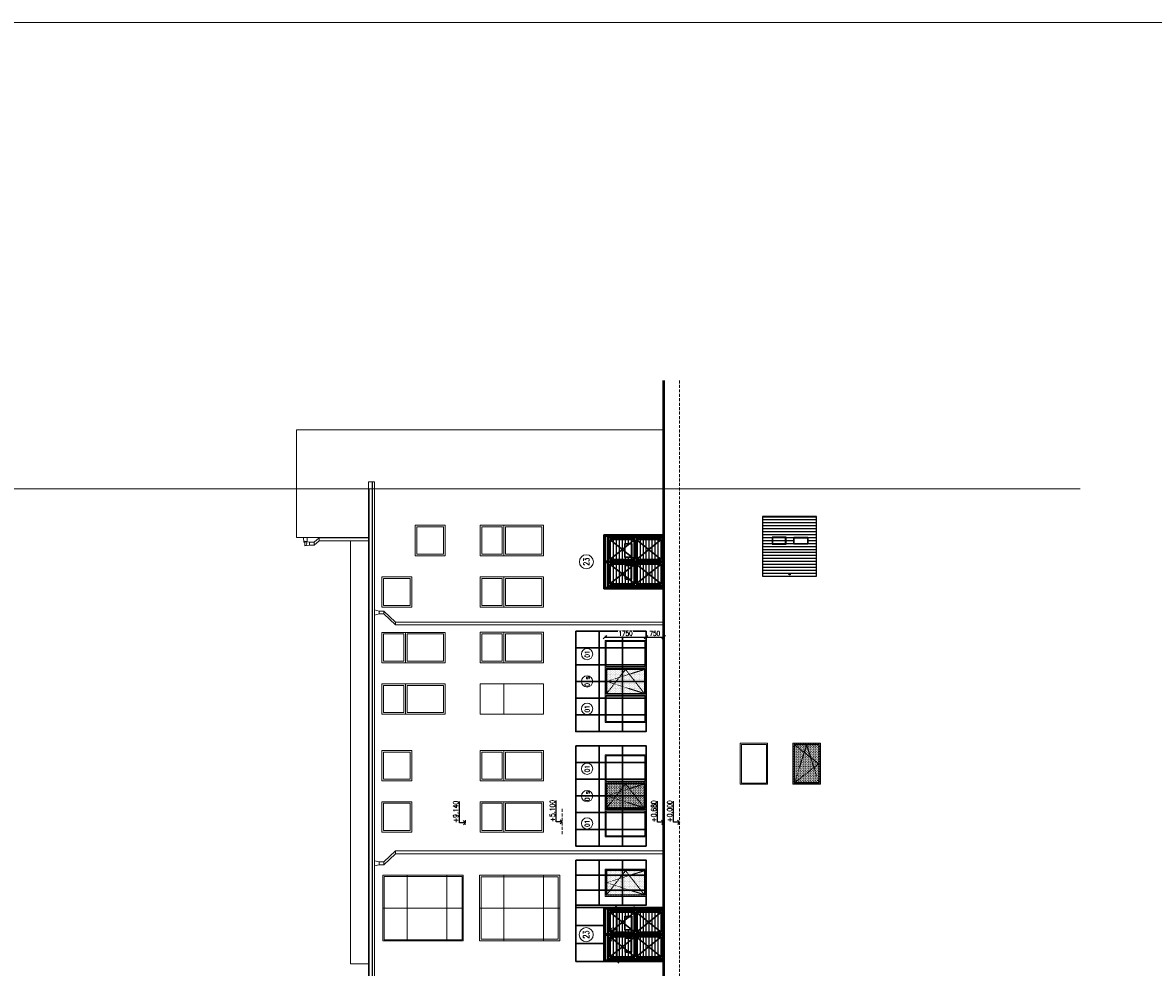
# Model space of a CAD drawing. Header units: millimetres. Extents: x -238874 to 551972, y -298952 to 658415.
# Tile 184 of 256: x 97701 to 146006, y 57816 to 98190. Entities that reach past the tile are written whole.
import ezdxf
from ezdxf.enums import TextEntityAlignment as Align

# ---------------------------------------------------------------- set-up
doc = ezdxf.new("R2010")
doc.units = ezdxf.units.MM
doc.header["$LTSCALE"] = 20
doc.set_wipeout_variables(frame=1)
doc.linetypes.add('DASHED', pattern=[0.75, 0.5, -0.25])
doc.linetypes.add('HIDDEN', pattern=[9.525, 6.35, -3.175])
doc.layers.add('00_HEDVIKA_DEMOLICE', color=2, linetype='Continuous', lineweight=30, transparency=0.3)
for name, color, linetype, lineweight in [('CKBUBLINY', 1, 'Continuous', 18), ('CKBUBLINY_POPIS', 3, 'Continuous', 25), ('CKDVERE_', 120, 'Continuous', 25), ('CKKOTY', 3, 'Continuous', 18), ('CKOKNA', 30, 'Continuous', 18), ('CKSTENY_SRAF', 8, 'Continuous', 18), ('CKTEXTY_MALE', 140, 'Continuous', 18), ('NOSNÉ', 8, 'Continuous', 50), ('PRUCHODY', 7, 'Continuous', 18)]:
    doc.layers.add(name, color=color, linetype=linetype, lineweight=lineweight)
doc.layers.add('CKNETISK', color=116, linetype='Continuous', lineweight=18, plot=False)
doc.layers.add('CZ', color=255, linetype='Continuous')
doc.styles.get("Standard").update_dxf_attribs({"font": 'simplex.shx', "width": 0.8})
doc.dimstyles.new('CADKON', dxfattribs={"dimscale": 100, "dimtxt": 2, "dimasz": 1.5, "dimexe": 0, "dimexo": 2, "dimgap": 0.6, "dimtad": 1, "dimrnd": 1, "dimtxsty": 'Standard', "dimblk1": 'OBLIQUE', "dimblk2": 'OBLIQUE', "dimsah": 1, "dimcen": 2.5, "dimadec": 1, "dimazin": 2, "dimtfac": 1, "dimtix": 1, "dimtmove": 2, "dimatfit": 3, "dimldrblk": 'OPEN30', "dimfxl": 5, "dimtfill": 1, "dimtolj": 1, "dimarcsym": 0})

# ---------------------------------------------------------------- blocks, each defined once
blk = doc.blocks.new('_OBLIQUE')
at = {"color": 0, "linetype": 'ByBlock'}
blk.add_line((-0.5, -0.5), (0.5, 0.5), dxfattribs=at)
blk = doc.blocks.new('*D3484')
at = {"layer": 'CKKOTY', "color": 0, "lineweight": -2, "transparency": 16777216}
for p, q in [((122732, 60370), (123097, 60370)), ((123097, 58070), (123097, 60370)), ((122732, 58070), (123097, 58070))]:
    blk.add_line(p, q, dxfattribs=at)
at = {"layer": 'DEFPOINTS', "color": 0, "transparency": 16777216}
for p in [(122532, 60370), (123097, 60370), (122532, 58070)]:
    blk.add_point(p, dxfattribs=at)
at = {"layer": 'CKKOTY', "color": 0, "lineweight": -2, "transparency": 16777216, "xscale": 150, "yscale": 150, "zscale": 150}
for p, rotation in [((123097, 60370), 90), ((123097, 58070), 270)]:
    blk.add_blockref('_OBLIQUE', p, dxfattribs=dict(at, rotation=rotation))
at = {"layer": 'CKKOTY', "color": 0, "transparency": 16777216, "insert": (122937, 59220), "char_height": 200, "attachment_point": 5, "rotation": 90, "bg_fill": 3, "box_fill_scale": 1.1, "bg_fill_color": 256, "bg_fill_true_color": 13158600, "bg_fill_transparency": 0}
blk.add_mtext('\\A1;2300', dxfattribs=at)
blk = doc.blocks.new('_Open30')
at = {"color": 0, "lineweight": -2}
for p, q in [((-1, 0.27), (0, 0)), ((0, 0), (-1, -0.27)), ((0, 0), (-1, 0))]:
    blk.add_line(p, q, dxfattribs=at)
blk = doc.blocks.new('*D3659')
at = {"layer": 'CKKOTY', "color": 0, "lineweight": -2, "transparency": 16777216}
for p, q in [((122582, 71990), (122582, 71930)), ((124332, 71990), (124332, 71930)), ((122582, 71930), (124332, 71930))]:
    blk.add_line(p, q, dxfattribs=at)
at = {"layer": 'DEFPOINTS', "color": 0, "transparency": 16777216}
for p in [(122582, 71790), (124332, 71930), (124332, 71790)]:
    blk.add_point(p, dxfattribs=at)
at = {"layer": 'CKKOTY', "color": 0, "lineweight": -2, "transparency": 16777216, "xscale": 150, "yscale": 150, "zscale": 150, "rotation": 180}
blk.add_blockref('_OBLIQUE', (122582, 71930), dxfattribs=at)
at = {"layer": 'CKKOTY', "color": 0, "lineweight": -2, "transparency": 16777216, "xscale": 150, "yscale": 150, "zscale": 150}
blk.add_blockref('_OBLIQUE', (124332, 71930), dxfattribs=at)
at = {"layer": 'CKKOTY', "color": 0, "transparency": 16777216, "insert": (123457, 72090), "char_height": 200, "attachment_point": 5, "bg_fill": 3, "box_fill_scale": 1.1, "bg_fill_color": 256, "bg_fill_true_color": 13158600, "bg_fill_transparency": 0}
blk.add_mtext('\\A1;1750', dxfattribs=at)
blk = doc.blocks.new('*D3660')
at = {"layer": 'CKKOTY', "color": 0, "lineweight": -2, "transparency": 16777216}
for p, q in [((124332, 71990), (124332, 71930)), ((125082, 72130), (125082, 71930)), ((124332, 71930), (125082, 71930))]:
    blk.add_line(p, q, dxfattribs=at)
at = {"layer": 'CKKOTY', "color": 0, "lineweight": -2, "transparency": 16777216, "xscale": 150, "yscale": 150, "zscale": 150, "rotation": 180}
blk.add_blockref('_OBLIQUE', (124332, 71930), dxfattribs=at)
at = {"layer": 'CKKOTY', "color": 0, "lineweight": -2, "transparency": 16777216, "xscale": 150, "yscale": 150, "zscale": 150}
blk.add_blockref('_OBLIQUE', (125082, 71930), dxfattribs=at)
at = {"layer": 'CKKOTY', "color": 0, "transparency": 16777216, "insert": (124707, 72090), "char_height": 200, "attachment_point": 5, "bg_fill": 3, "box_fill_scale": 1.1, "bg_fill_color": 256, "bg_fill_true_color": 13158600, "bg_fill_transparency": 0}
blk.add_mtext('\\A1;750', dxfattribs=at)
at = {"layer": 'DEFPOINTS', "color": 0, "transparency": 16777216}
for p in [(124332, 71790), (125082, 71930), (125082, 71930)]:
    blk.add_point(p, dxfattribs=at)
blk = doc.blocks.new('*U3270')
at = {"color": 0, "lineweight": -2}
for p, q in [((-1170, 0), (-1170, 1750)), ((-1170, 1750), (0, 1750)), ((-1120, 1700), (-50, 1700)), ((-1120, 915), (-1120, 1700)), ((-1100, 1680), (-70, 1680)), ((-1100, 935), (-1100, 1680)), ((-70, 1680), (-70, 935)), ((-50, 1700), (-50, 915)), ((0, 1750), (0, 0)), ((-1120, 835), (-1120, 915)), ((-1120, 50), (-1120, 835)), ((-1100, 815), (-1100, 935)), ((-1100, 70), (-1100, 815)), ((-70, 935), (-70, 815)), ((-70, 815), (-70, 70)), ((-50, 915), (-50, 835)), ((-50, 835), (-50, 50)), ((0, 0), (-1170, 0)), ((-50, 50), (-1120, 50)), ((-70, 70), (-1100, 70))]:
    blk.add_line(p, q, dxfattribs=at)
at = {"color": 0, "linetype": 'DASHED', "lineweight": -2}
for p, q in [((-585, 1680), (-1100, 70)), ((-70, 1680), (-1100, 875)), ((-70, 70), (-585, 1680)), ((-1100, 875), (-70, 70))]:
    blk.add_line(p, q, dxfattribs=at)
blk = doc.blocks.new('*U3271')
at = {"color": 0, "lineweight": -2}
for p, q in [((1170, 1750), (0, 1750)), ((0, 1750), (0, 0)), ((1120, 1700), (50, 1700)), ((50, 1700), (50, 915)), ((1120, 915), (1120, 1700)), ((1170, 0), (1170, 1750)), ((50, 915), (50, 835)), ((50, 835), (50, 50)), ((1120, 835), (1120, 915)), ((1120, 50), (1120, 835)), ((0, 0), (1170, 0)), ((50, 50), (1120, 50))]:
    blk.add_line(p, q, dxfattribs=at)
blk = doc.blocks.new('*U3486')
at = {"linetype": 'ByBlock', "lineweight": -2}
h = blk.add_hatch(dxfattribs=at)
h.set_pattern_fill('ANSI31', color=0, scale=40, angle=315, style=0)
h.set_pattern_definition([(0, (250, 750), (4e-14, 127), [])])
h.paths.add_polyline_path([(0, 0), (2300, 0), (2300, 2550), (0, 2550)])
h.paths.add_polyline_path([(1932, 1659), (1932, 1359), (1332, 1359), (1332, 1659)], flags=16)
at = {"color": 0, "linetype": 'ByBlock', "lineweight": -2}
blk.add_lwpolyline([(0, 0), (2300, 0), (2300, 2550), (0, 2550)], close=True, dxfattribs=at)
for radius in [30, 20]:
    blk.add_circle((1150, 75), radius, dxfattribs=at)
at = {"layer": 'CKDVERE_'}
for points in [[(401, 1359), (1001, 1359), (1001, 1659), (401, 1659)], [(421, 1379), (981, 1379), (981, 1639), (421, 1639)], [(1932, 1359), (1332, 1359), (1332, 1659), (1932, 1659)], [(1912, 1379), (1352, 1379), (1352, 1639), (1912, 1639)]]:
    blk.add_lwpolyline(points, close=True, dxfattribs=at)
blk = doc.blocks.new('*U3482')
at = {"color": 0, "linetype": 'ByBlock', "lineweight": -2}
for p, q in [((0, 2500), (-2200, 2500)), ((-2200, 2500), (-2200, 0)), ((-1125, 2500), (-1125, 0)), ((-1075, 2500), (-1075, 0)), ((0, 0), (0, 2500)), ((0, 0), (-2200, 0))]:
    blk.add_line(p, q, dxfattribs=at)
blk.add_wipeout([(-1170, 1066), (-1170, 1276), (-1173, 1283), (-1180, 1286), (-1200, 1286), (-1204, 1285), (-1208, 1283), (-1210, 1280), (-1210, 1276), (-1210, 1212), (-1299, 1207), (-1302, 1206), (-1304, 1204), (-1305, 1201), (-1304, 1198), (-1303, 1196), (-1301, 1195), (-1299, 1194), (-1296, 1194), (-1210, 1189), (-1210, 1066), (-1210, 1062), (-1208, 1059), (-1203, 1056), (-1197, 1056), (-1180, 1056), (-1173, 1058), (-1173, 1058), (-1171, 1063)], dxfattribs=at)
for p, q in [((-1298, 1207), (-1190, 1213)), ((-1190, 1188), (-1296, 1194)), ((-1210, 1212), (-1210, 1276)), ((-1210, 1066), (-1210, 1189)), ((-1200, 1286), (-1180, 1286)), ((-1180, 1056), (-1200, 1056)), ((-1194, 1111), (-1194, 1098)), ((-1187, 1098), (-1187, 1111)), ((-1170, 1276), (-1170, 1066))]:
    blk.add_line(p, q, dxfattribs=at)
for centre, radius, start, end in [((-1298, 1201), 6.63, 85.8562, 284.7491), ((-1200, 1276), 10, 90, 180), ((-1200, 1066), 10, 180, 269.9454), ((-1190, 1115), 5.71, 309.5419, 233.714), ((-1190, 1098), 3.51, 180, 0), ((-1192, 1201), 12.7, 280.1711, 79.8289), ((-1180, 1276), 10, 0, 90), ((-1180, 1066), 10, 269.9454, 0)]:
    blk.add_arc(centre, radius, start, end, dxfattribs=at)
blk = doc.blocks.new('*U3483')
at = {"color": 0, "linetype": 'ByBlock', "lineweight": -2}
blk.add_lwpolyline([(-50, 0), (0, 0), (0, 2500), (2200, 2500), (2200, 0), (2250, 0), (2250, 2550), (-50, 2550)], close=True, dxfattribs=at)
blk = doc.blocks.new('CK_BUBBLE_1_0_0')
at = {"color": 0, "linetype": 'ByBlock', "lineweight": -2}
blk.add_circle((0, 0), 1, dxfattribs=at)

msp = doc.modelspace()

# ---------------------------------------------------------------- hatches: boundary and pattern name
at = {"layer": 'CKSTENY_SRAF'}
h = msp.add_hatch(dxfattribs=at)
h.set_pattern_fill('OMITKA', color=256, scale=50, angle=90)
h.set_pattern_definition([(135, (544408.535, -11177.915), (-35.355339, -35.355339), [0, -50])])
h.paths.add_polyline_path([(122582.106, 69450.047), (122582.106, 70620.047), (124332.106, 70620.047), (124332.106, 69450.047)])
h = msp.add_hatch(dxfattribs=at)
h.set_pattern_fill('OMITKA', color=256, scale=50, angle=90)
h.set_pattern_definition([(135, (544408.535, -16067.915), (-35.355339, -35.355339), [0, -50])])
h.paths.add_polyline_path([(122582.106, 64560.047), (122582.106, 65730.047), (124332.106, 65730.047), (124332.106, 64560.047)])

# ---------------------------------------------------------------- linework, layer by layer
at = {"layer": '00_HEDVIKA_DEMOLICE'}
for p, q in [((125082.106, 76200.047), (122682.106, 76200.047)), ((122682.106, 76200.047), (122682.106, 74100.047)), ((122782.106, 76100.047), (122782.106, 75250.047)), ((123857.106, 76100.047), (122782.106, 76100.047)), ((123857.106, 75250.047), (122782.106, 76100.047)), ((123857.106, 76100.047), (122782.106, 75250.047)), ((123832.106, 75175.047), (123832.106, 76250.047)), ((123857.106, 76100.047), (123857.106, 75250.047)), ((124982.106, 76100.047), (123907.106, 76100.047)), ((124982.106, 75250.047), (123907.106, 76100.047)), ((123907.106, 76100.047), (123907.106, 75250.047)), ((124982.106, 76100.047), (123992.106, 75309.35)), ((124982.106, 75250.047), (124982.106, 76100.047)), ((122682.106, 75150.047), (125082.106, 75150.047)), ((122782.106, 75250.047), (123857.106, 75250.047)), ((123857.106, 74200.047), (122782.106, 75050.047)), ((123857.106, 75050.047), (122782.106, 74200.047)), ((122782.106, 74200.047), (122782.106, 75050.047)), ((122782.106, 75050.047), (123857.106, 75050.047)), ((123832.106, 75125.047), (123832.106, 74050.047)), ((123857.106, 74200.047), (123857.106, 75050.047)), ((123972.106, 75295.396), (123907.106, 75250.047)), ((123907.106, 75250.047), (123972.106, 75250.047)), ((124982.106, 75050.047), (123907.106, 74200.047)), ((124982.106, 74200.047), (123907.106, 75050.047)), ((123907.106, 75050.047), (124982.106, 75050.047)), ((123907.106, 74200.047), (123907.106, 75050.047)), ((123992.106, 75250.047), (124982.106, 75250.047)), ((124982.106, 75050.047), (124982.106, 74200.047)), ((122682.106, 74100.047), (125082.106, 74100.047)), ((123857.106, 74200.047), (122782.106, 74200.047)), ((124982.106, 74200.047), (123907.106, 74200.047)), ((121332.106, 72180.047), (124332.106, 72180.047)), ((122332.106, 72180.047), (122332.106, 67890.047)), ((123332.106, 72180.047), (123332.106, 67890.047)), ((121332.106, 71465.047), (124332.106, 71465.047)), ((121332.106, 70750.047), (124332.106, 70750.047)), ((121332.106, 70035.047), (124332.106, 70035.047)), ((121332.106, 69320.047), (124332.106, 69320.047)), ((121332.106, 68605.047), (124332.106, 68605.047)), ((121332.106, 67890.047), (124332.106, 67890.047)), ((121332.106, 67290.047), (124332.106, 67290.047)), ((122332.106, 67290.047), (122332.106, 63000.047)), ((123332.106, 67290.047), (123332.106, 63000.047)), ((121332.106, 66575.047), (124332.106, 66575.047)), ((121332.106, 65860.047), (124332.106, 65860.047)), ((121332.106, 65145.047), (124332.106, 65145.047)), ((121332.106, 64430.047), (124332.106, 64430.047)), ((121332.106, 63715.047), (124332.106, 63715.047)), ((121332.106, 63000.047), (124332.106, 63000.047)), ((121332.106, 62400.047), (124332.106, 62400.047)), ((122332.106, 62400.047), (122332.106, 60470.047)), ((123332.106, 62400.047), (123332.106, 60470.047)), ((121332.106, 61757.047), (124332.106, 61757.047)), ((121332.106, 61113.047), (124332.106, 61113.047)), ((121332.106, 60470.047), (124332.106, 60470.047)), ((121332.106, 60470.047), (121332.106, 58070.047)), ((123832.106, 59245.047), (123832.106, 60420.047)), ((123857.106, 60170.047), (123857.106, 59320.047)), ((124982.106, 60170.047), (123907.106, 60170.047)), ((123907.106, 60170.047), (123907.106, 59320.047)), ((124982.106, 59320.047), (123907.106, 60170.047)), ((124982.106, 60170.047), (123992.106, 59379.35)), ((124982.106, 59320.047), (124982.106, 60170.047)), ((123832.106, 59195.047), (123832.106, 58120.047)), ((123857.106, 58270.047), (123857.106, 59120.047)), ((123972.106, 59365.396), (123907.106, 59320.047)), ((123907.106, 59320.047), (123972.106, 59320.047)), ((124982.106, 59120.047), (123907.106, 58270.047)), ((124982.106, 58270.047), (123907.106, 59120.047)), ((123907.106, 59120.047), (124982.106, 59120.047)), ((123907.106, 58270.047), (123907.106, 59120.047)), ((123992.106, 59320.047), (124982.106, 59320.047)), ((124982.106, 59120.047), (124982.106, 58270.047)), ((124982.106, 58270.047), (123907.106, 58270.047))]:
    msp.add_line(p, q, dxfattribs=at)
for points in [[(122582.106, 76300.047), (122582.106, 74000.047), (125082.106, 74000.047), (125082.106, 76300.047)], [(122682.106, 76200.047), (122682.106, 75150.047), (125082.106, 75150.047), (125082.106, 76200.047)], [(122712.106, 76170.047), (122712.106, 75180.047), (125052.106, 75180.047), (125052.106, 76170.047)], [(122712.106, 74130.047), (122712.106, 75120.047), (125052.106, 75120.047), (125052.106, 74130.047)], [(123972.106, 75215.047), (123972.106, 75315.047), (123992.106, 75315.047), (123992.106, 75215.047)], [(121332.106, 72180.047), (124332.106, 72180.047), (124332.106, 67890.047), (121332.106, 67890.047)], [(121332.106, 67290.047), (124332.106, 67290.047), (124332.106, 63000.047), (121332.106, 63000.047)], [(121332.106, 62400.047), (124332.106, 62400.047), (124332.106, 60470.047), (121332.106, 60470.047)], [(123972.106, 59285.047), (123972.106, 59385.047), (123992.106, 59385.047), (123992.106, 59285.047)]]:
    msp.add_lwpolyline(points, close=True, dxfattribs=at)
for points in [[(123972.106, 75230.047), (123932.106, 75230.047), (123932.106, 75200.047), (124082.106, 75200.047), (124082.106, 75230.047), (123992.106, 75230.047)], [(123972.106, 59300.047), (123932.106, 59300.047), (123932.106, 59270.047), (124082.106, 59270.047), (124082.106, 59300.047), (123992.106, 59300.047)]]:
    msp.add_lwpolyline(points, dxfattribs=at)
at = {"layer": 'CKDVERE_', "linetype": 'Continuous'}
for p, q in [((131413.918, 77085.691), (129343.918, 77090.376)), ((122536.406, 76100.047), (122531.721, 74030.047))]:
    msp.add_line(p, q, dxfattribs=at)
at = {"layer": 'CKNETISK'}
for p, q in [((27397.962, 98190.047), (177401.712, 98190.047)), ((82997.962, 78270.047), (142881.985, 78270.047))]:
    msp.add_line(p, q, dxfattribs=at)
at = {"layer": 'CZ'}
for p, q in [((116365.628, 63996.7), (116365.628, 64903.291)), ((120495.628, 64034.6), (120495.628, 64941.191)), ((124825.628, 64017.771), (124825.628, 64924.362)), ((125505.628, 64017.771), (125505.628, 64924.362)), ((116622.106, 63996.7), (116365.628, 63996.7)), ((116622.106, 63996.7), (116530.15, 64087.156)), ((116622.106, 63996.7), (116530.15, 63906.244)), ((120752.106, 64034.6), (120495.628, 64034.6)), ((120752.106, 64034.6), (120660.15, 64125.056)), ((120752.106, 64034.6), (120660.15, 63944.144)), ((125082.106, 64017.771), (124825.628, 64017.771)), ((125082.106, 64017.771), (124990.15, 64108.227)), ((125082.106, 64017.771), (124990.15, 63927.315)), ((125762.106, 64017.771), (125505.628, 64017.771)), ((125762.106, 64017.771), (125670.15, 64108.227)), ((125762.106, 64017.771), (125670.15, 63927.315))]:
    msp.add_line(p, q, dxfattribs=at)
at = {"layer": 'NOSNÉ', "linetype": 'Continuous'}
msp.add_line((125082.106, 82898.583), (125082.106, 38904.123), dxfattribs=at)
at = {"layer": 'PRUCHODY', "linetype": 'HIDDEN'}
for p, q in [((125762.106, 82898.583), (125762.106, 38904.123)), ((120752.106, 64585.225), (120752.106, 63449.379)), ((113052.106, 64106.939), (113052.106, 63909.301)), ((116622.106, 64106.939), (116622.106, 63909.301))]:
    msp.add_line(p, q, dxfattribs=at)
at = {"layer": 'PRUCHODY'}
for p, q in [((109402.106, 80790.047), (125082.106, 80790.047)), ((109402.106, 80790.047), (109402.106, 76190.047)), ((112632.106, 78570.047), (112482.106, 78570.047)), ((112502.106, 56960.047), (112502.106, 78270.047)), ((112632.106, 78270.047), (112632.106, 78570.047)), ((112632.106, 78270.047), (112652.106, 78270.047)), ((112652.106, 78570.047), (112732.106, 78570.047)), ((112652.106, 56960.047), (112652.106, 78270.047)), ((112732.106, 78270.047), (125082.106, 78270.047)), ((109402.106, 76190.047), (112482.106, 76190.047)), ((109702.106, 76190.047), (109702.106, 76190.047)), ((109702.106, 76190.047), (109710.802, 75990.047)), ((109710.802, 75990.047), (109730.783, 75990.916)), ((109729.914, 76010.897), (109859.791, 76016.544)), ((109729.914, 76010.897), (109730.783, 75990.916)), ((109750.783, 75831.805), (109750.783, 76011.805)), ((109750.783, 75831.805), (109750.783, 76011.805)), ((109750.783, 76011.805), (109950.783, 75981.805)), ((109950.783, 75861.805), (109750.783, 75831.805)), ((109852.248, 76190.047), (109859.791, 76016.544)), ((109950.783, 75981.805), (110150.783, 75981.805)), ((109950.783, 75981.805), (109950.783, 75861.805)), ((109950.783, 75861.805), (110150.783, 75861.805)), ((110372.318, 76170.047), (110150.783, 75981.805)), ((110372.318, 76050.047), (110150.783, 75861.805)), ((110150.783, 75981.805), (110150.783, 75861.805)), ((110372.318, 76050.047), (110372.318, 76170.047)), ((110372.318, 76170.047), (112482.106, 76170.047)), ((110372.318, 76050.047), (112482.106, 76050.047)), ((112936.761, 73040.047), (112736.761, 73090.047)), ((112936.761, 72920.047), (112936.761, 73040.047)), ((112936.761, 73040.047), (113136.761, 73040.047)), ((113636.761, 72570.047), (113136.761, 73040.047)), ((113136.761, 72920.047), (113136.761, 73040.047)), ((112936.761, 72920.047), (112736.761, 72870.047)), ((112936.761, 72920.047), (113136.761, 72920.047)), ((113636.761, 72450.047), (113136.761, 72920.047)), ((113636.761, 72570.047), (113636.761, 72450.047)), ((113636.761, 72570.047), (125082.106, 72570.047)), ((113636.761, 72450.047), (125082.106, 72450.047)), ((112932.106, 62320.047), (112732.106, 62370.047)), ((112932.106, 62320.047), (113132.106, 62320.047)), ((112932.106, 62320.047), (112932.106, 62200.047)), ((113632.106, 62790.047), (113132.106, 62320.047)), ((113632.106, 62670.047), (113132.106, 62200.047)), ((113132.106, 62320.047), (113132.106, 62200.047)), ((113632.106, 62670.047), (113632.106, 62790.047)), ((113632.106, 62790.047), (125082.106, 62790.047)), ((113632.106, 62670.047), (125082.106, 62670.047)), ((112932.106, 62200.047), (112732.106, 62150.047)), ((112932.106, 62200.047), (113132.106, 62200.047)), ((114122.675, 58947.26), (114122.675, 61757.26)), ((115821.537, 58947.26), (115821.537, 61757.26)), ((118252.675, 58947.26), (118252.675, 61757.26)), ((119951.537, 58947.26), (119951.537, 61757.26)), ((116522.106, 60352.26), (113092.106, 60352.26)), ((120652.106, 60352.26), (117222.106, 60352.26)), ((111710.106, 57970.047), (112482.106, 57970.047))]:
    msp.add_line(p, q, dxfattribs=at)
for points in [[(114472.106, 75407.26), (115752.106, 75407.26), (115752.106, 76707.26), (114472.106, 76707.26)], [(114542.106, 75477.26), (115682.106, 75477.26), (115682.106, 76637.26), (114542.106, 76637.26)], [(118252.106, 76707.26), (117252.106, 76707.26), (117252.106, 75407.26), (118252.106, 75407.26)], [(118182.106, 76637.26), (117322.106, 76637.26), (117322.106, 75477.26), (118182.106, 75477.26)], [(119952.106, 75407.26), (118252.106, 75407.26), (118252.106, 76707.26), (119952.106, 76707.26)], [(119882.106, 75477.26), (118322.106, 75477.26), (118322.106, 76637.26), (119882.106, 76637.26)], [(113052.106, 73207.26), (114332.106, 73207.26), (114332.106, 74507.26), (113052.106, 74507.26)], [(113122.106, 73277.26), (114262.106, 73277.26), (114262.106, 74437.26), (113122.106, 74437.26)], [(118252.106, 74507.26), (117252.106, 74507.26), (117252.106, 73207.26), (118252.106, 73207.26)], [(118182.106, 74437.26), (117322.106, 74437.26), (117322.106, 73277.26), (118182.106, 73277.26)], [(119952.106, 73207.26), (118252.106, 73207.26), (118252.106, 74507.26), (119952.106, 74507.26)], [(119882.106, 73277.26), (118322.106, 73277.26), (118322.106, 74437.26), (119882.106, 74437.26)], [(114052.106, 72134.135), (113052.106, 72134.135), (113052.106, 70834.135), (114052.106, 70834.135)], [(113982.106, 72064.135), (113122.106, 72064.135), (113122.106, 70904.135), (113982.106, 70904.135)], [(115752.106, 70834.135), (114052.106, 70834.135), (114052.106, 72134.135), (115752.106, 72134.135)], [(115682.106, 70904.135), (114122.106, 70904.135), (114122.106, 72064.135), (115682.106, 72064.135)], [(118252.106, 72137.26), (117252.106, 72137.26), (117252.106, 70837.26), (118252.106, 70837.26)], [(118182.106, 72067.26), (117322.106, 72067.26), (117322.106, 70907.26), (118182.106, 70907.26)], [(119952.106, 70837.26), (118252.106, 70837.26), (118252.106, 72137.26), (119952.106, 72137.26)], [(119882.106, 70907.26), (118322.106, 70907.26), (118322.106, 72067.26), (119882.106, 72067.26)], [(114052.106, 69937.26), (113052.106, 69937.26), (113052.106, 68637.26), (114052.106, 68637.26)], [(113982.106, 69867.26), (113122.106, 69867.26), (113122.106, 68707.26), (113982.106, 68707.26)], [(115752.106, 68637.26), (114052.106, 68637.26), (114052.106, 69937.26), (115752.106, 69937.26)], [(115682.106, 68707.26), (114122.106, 68707.26), (114122.106, 69867.26), (115682.106, 69867.26)], [(118252.106, 69937.26), (117252.106, 69937.26), (117252.106, 68637.26), (118252.106, 68637.26)], [(119952.106, 68637.26), (118252.106, 68637.26), (118252.106, 69937.26), (119952.106, 69937.26)], [(113052.106, 65787.26), (114332.106, 65787.26), (114332.106, 67087.26), (113052.106, 67087.26)], [(113122.106, 65857.26), (114262.106, 65857.26), (114262.106, 67017.26), (113122.106, 67017.26)], [(118252.106, 67087.26), (117252.106, 67087.26), (117252.106, 65787.26), (118252.106, 65787.26)], [(118182.106, 67017.26), (117322.106, 67017.26), (117322.106, 65857.26), (118182.106, 65857.26)], [(119952.106, 65787.26), (118252.106, 65787.26), (118252.106, 67087.26), (119952.106, 67087.26)], [(119882.106, 65857.26), (118322.106, 65857.26), (118322.106, 67017.26), (119882.106, 67017.26)], [(113052.106, 63597.26), (114332.106, 63597.26), (114332.106, 64897.26), (113052.106, 64897.26)], [(113122.106, 63667.26), (114262.106, 63667.26), (114262.106, 64827.26), (113122.106, 64827.26)], [(118252.106, 64897.26), (117252.106, 64897.26), (117252.106, 63597.26), (118252.106, 63597.26)], [(118182.106, 64827.26), (117322.106, 64827.26), (117322.106, 63667.26), (118182.106, 63667.26)], [(119952.106, 63597.26), (118252.106, 63597.26), (118252.106, 64897.26), (119952.106, 64897.26)], [(119882.106, 63667.26), (118322.106, 63667.26), (118322.106, 64827.26), (119882.106, 64827.26)], [(113092.106, 58947.26), (116522.106, 58947.26), (116522.106, 61757.26), (113092.106, 61757.26)], [(113142.106, 58997.26), (116472.106, 58997.26), (116472.106, 61707.26), (113142.106, 61707.26)], [(117222.106, 58947.26), (120652.106, 58947.26), (120652.106, 61757.26), (117222.106, 61757.26)], [(117292.106, 59017.26), (120582.106, 59017.26), (120582.106, 61687.26), (117292.106, 61687.26)]]:
    msp.add_lwpolyline(points, close=True, dxfattribs=at)
msp.add_arc((109750.783, 75921.805), 90, 270, 90, dxfattribs=at)

# ---------------------------------------------------------------- block references
at = {"layer": 'CKBUBLINY'}
ref = msp.add_blockref('CK_BUBBLE_1_0_0', (121783.555, 75149.846), dxfattribs=dict(at, xscale=300, yscale=300, zscale=300, rotation=90))
ref.add_attrib('NUM1', '23', dxfattribs={"layer": 'CKBUBLINY_POPIS', "height": 250, "rotation": 90, "width": 0.8, "flags": 8}).set_placement((121783.555, 75149.846), align=Align.MIDDLE_CENTER)
ref = msp.add_blockref('CK_BUBBLE_1_0_0', (121815.794, 71205.047), dxfattribs=dict(at, xscale=240, yscale=240, zscale=240, rotation=90))
ref.add_attrib('NUM1', '01', dxfattribs={"layer": 'CKBUBLINY_POPIS', "height": 200, "rotation": 90, "width": 0.8, "flags": 8}).set_placement((121815.794, 71205.047), align=Align.MIDDLE_CENTER)
ref = msp.add_blockref('CK_BUBBLE_1_0_0', (121815.794, 70035.047), dxfattribs=dict(at, xscale=240, yscale=240, zscale=240, rotation=90))
ref.add_attrib('NUM1', '01s', dxfattribs={"layer": 'CKBUBLINY_POPIS', "height": 200, "rotation": 90, "width": 0.8, "flags": 8}).set_placement((121815.794, 70035.047), align=Align.MIDDLE_CENTER)
ref = msp.add_blockref('CK_BUBBLE_1_0_0', (121815.794, 68865.047), dxfattribs=dict(at, xscale=240, yscale=240, zscale=240, rotation=90))
ref.add_attrib('NUM1', '01', dxfattribs={"layer": 'CKBUBLINY_POPIS', "height": 200, "rotation": 90, "width": 0.8, "flags": 8}).set_placement((121815.794, 68865.047), align=Align.MIDDLE_CENTER)
ref = msp.add_blockref('CK_BUBBLE_1_0_0', (121815.794, 66306.126), dxfattribs=dict(at, xscale=240, yscale=240, zscale=240, rotation=90))
ref.add_attrib('NUM1', '01', dxfattribs={"layer": 'CKBUBLINY_POPIS', "height": 200, "rotation": 90, "width": 0.8, "flags": 8}).set_placement((121815.794, 66306.126), align=Align.MIDDLE_CENTER)
ref = msp.add_blockref('CK_BUBBLE_1_0_0', (121815.794, 65136.126), dxfattribs=dict(at, xscale=240, yscale=240, zscale=240, rotation=90))
ref.add_attrib('NUM1', '01s', dxfattribs={"layer": 'CKBUBLINY_POPIS', "height": 200, "rotation": 90, "width": 0.8, "flags": 8}).set_placement((121815.794, 65136.126), align=Align.MIDDLE_CENTER)
ref = msp.add_blockref('CK_BUBBLE_1_0_0', (121815.794, 63966.126), dxfattribs=dict(at, xscale=240, yscale=240, zscale=240, rotation=90))
ref.add_attrib('NUM1', '01', dxfattribs={"layer": 'CKBUBLINY_POPIS', "height": 200, "rotation": 90, "width": 0.8, "flags": 8}).set_placement((121815.794, 63966.126), align=Align.MIDDLE_CENTER)
ref = msp.add_blockref('CK_BUBBLE_1_0_0', (121776.443, 59214.707), dxfattribs=dict(at, xscale=300, yscale=300, zscale=300, rotation=90))
ref.add_attrib('NUM1', '23', dxfattribs={"layer": 'CKBUBLINY_POPIS', "height": 250, "rotation": 90, "width": 0.8, "flags": 8}).set_placement((121776.443, 59214.707), align=Align.MIDDLE_CENTER)
at = {"layer": 'CKDVERE_'}
msp.add_blockref('*U3486', (129313.918, 74539.991), dxfattribs=at)
at = {"layer": 'CKDVERE_', "rotation": 90}
msp.add_blockref('*U3486', (125082.106, 74000.047), dxfattribs=at)
at = {"layer": 'CKOKNA', "xscale": -1, "rotation": 90}
for p in [(124332.106, 69450.047), (124332.106, 64560.047)]:
    msp.add_blockref('*U3270', p, dxfattribs=at)
at = {"layer": 'CKOKNA', "rotation": 90.00000000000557}
for p in [(124332.106, 68280.047), (124332.106, 63390.047)]:
    msp.add_blockref('*U3271', p, dxfattribs=at)

# ---------------------------------------------------------------- texts
at = {"layer": 'CZ', "width": 0.8}
for s, p in [('+5.100', (120441.135, 64033.984)), ('+9.140', (116311.135, 63996.084)), ('+0.680', (124771.135, 64017.155)), ('+0,000', (125451.135, 64017.155))]:
    msp.add_text(s, height=212.5, rotation=90, dxfattribs=at).set_placement(p)

# ---------------------------------------------------------------- next in the draw order: block references
at = {"layer": '00_HEDVIKA_DEMOLICE', "rotation": 90}
msp.add_blockref('*U3482', (125082.106, 76250.047), dxfattribs=at)

# ---------------------------------------------------------------- next in the draw order: texts
at = {"layer": 'CKTEXTY_MALE', "insert": (84669.249, 67875.278), "char_height": 200, "width": 2401.21613, "attachment_point": 1, "bg_fill": 3, "box_fill_scale": 1.5, "bg_fill_color": 256, "bg_fill_transparency": 0}
msp.add_mtext('\\pi153.6;OCELOVÝ PŘEKLAD \\P\\pi603.12;3*IPE160-3810', dxfattribs=at)

# ---------------------------------------------------------------- next in the draw order: dimensions: what is measured, and where the dimension line sits
at = {"layer": 'CKKOTY'}
dim = msp.add_linear_dim(base=(124332.106, 71929.602), p1=(122582.106, 71790.047), p2=(124332.106, 71790.047), dimstyle='CADKON', dxfattribs=at)
dim.commit()
dim.dimension.update_dxf_attribs({"geometry": '*D3659', "text_midpoint": (123457.106, 72089.602)})
dim = msp.add_linear_dim(base=(123097.344, 60370.047), p1=(122532.106, 58070.047), p2=(122532.106, 60370.047), angle=90, dimstyle='CADKON', dxfattribs=at)
dim.commit()
dim.dimension.update_dxf_attribs({"geometry": '*D3484', "text_midpoint": (122937.344, 59220.047)})

# ---------------------------------------------------------------- next in the draw order: hatches: boundary and pattern name
at = {"layer": 'CKSTENY_SRAF'}
h = msp.add_hatch(dxfattribs=at)
h.set_pattern_fill('OMITKA', color=256, scale=50)
h.set_pattern_definition([(45, (49980.85, -354433.673), (-35.355339, 35.355339), [0, -50])])
h.paths.add_polyline_path([(130608.813, 67392.756), (131778.813, 67392.756), (131778.813, 65642.756), (130608.813, 65642.756)])

# ---------------------------------------------------------------- next in the draw order: linework, layer by layer
at = {"layer": '00_HEDVIKA_DEMOLICE'}
for p, q in [((122532.106, 60370.047), (121332.106, 60370.047)), ((122682.106, 60270.047), (122682.106, 58170.047)), ((125082.106, 60270.047), (122682.106, 60270.047)), ((122782.106, 60170.047), (122782.106, 59320.047)), ((123857.106, 60170.047), (122782.106, 60170.047)), ((123857.106, 59320.047), (122782.106, 60170.047)), ((123857.106, 60170.047), (122782.106, 59320.047)), ((122532.106, 59604.047), (121332.106, 59604.047)), ((122682.106, 59220.047), (125082.106, 59220.047)), ((122782.106, 59320.047), (123857.106, 59320.047)), ((123857.106, 58270.047), (122782.106, 59120.047)), ((123857.106, 59120.047), (122782.106, 58270.047)), ((122782.106, 59120.047), (123857.106, 59120.047)), ((122782.106, 58270.047), (122782.106, 59120.047)), ((122532.106, 58838.047), (121332.106, 58838.047)), ((122532.106, 58070.047), (121332.106, 58070.047)), ((122682.106, 58170.047), (125082.106, 58170.047)), ((123857.106, 58270.047), (122782.106, 58270.047))]:
    msp.add_line(p, q, dxfattribs=at)
for points in [[(122682.106, 60270.047), (122682.106, 59220.047), (125082.106, 59220.047), (125082.106, 60270.047)], [(122712.106, 60240.047), (122712.106, 59250.047), (125052.106, 59250.047), (125052.106, 60240.047)], [(122712.106, 58200.047), (122712.106, 59190.047), (125052.106, 59190.047), (125052.106, 58200.047)]]:
    msp.add_lwpolyline(points, close=True, dxfattribs=at)
at = {"layer": 'PRUCHODY'}
for p, q in [((112482.106, 78570.047), (112482.106, 56970.047)), ((112632.106, 56970.047), (112632.106, 78270.047)), ((112652.106, 56670.047), (112652.106, 78570.047)), ((112732.106, 56670.047), (112732.106, 78570.047)), ((111710.106, 76050.047), (111710.106, 57970.047))]:
    msp.add_line(p, q, dxfattribs=at)
msp.add_lwpolyline([(122582.106, 60370.047), (122582.106, 58070.047), (125082.106, 58070.047), (125082.106, 60370.047)], close=True, dxfattribs=at)

# ---------------------------------------------------------------- next in the draw order: block references
at = {"layer": '00_HEDVIKA_DEMOLICE', "rotation": 90}
msp.add_blockref('*U3483', (125082.106, 74050.047), dxfattribs=at)
at = {"layer": 'CKDVERE_', "rotation": 90}
msp.add_blockref('*U3486', (125082.106, 58070.047), dxfattribs=at)
at = {"layer": 'CKOKNA'}
msp.add_blockref('*U3271', (128356.104, 65642.756), dxfattribs=at)
at = {"layer": 'CKOKNA', "xscale": -1}
msp.add_blockref('*U3270', (130608.813, 65642.756), dxfattribs=at)
at = {"layer": 'CKOKNA', "rotation": 90.00000000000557}
msp.add_blockref('*U3271', (124332.106, 65730.047), dxfattribs=at)

# ---------------------------------------------------------------- next in the draw order: dimensions: what is measured, and where the dimension line sits
at = {"layer": 'CKKOTY'}
dim = msp.add_linear_dim(base=(125082.106, 71929.602), p1=(124332.106, 71790.047), p2=(125082.106, 71929.602), dimstyle='CADKON', dxfattribs=at)
dim.commit()
dim.dimension.update_dxf_attribs({"geometry": '*D3660', "text_midpoint": (124707.106, 72089.602)})

# ---------------------------------------------------------------- next in the draw order: block references
at = {"layer": '00_HEDVIKA_DEMOLICE', "rotation": 90}
msp.add_blockref('*U3482', (125082.106, 60320.047), dxfattribs=at)
at = {"layer": 'CKOKNA', "rotation": 90.00000000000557}
msp.add_blockref('*U3271', (124332.106, 70620.047), dxfattribs=at)

# ---------------------------------------------------------------- next in the draw order: texts
at = {"layer": 'CKTEXTY_MALE', "insert": (84669.249, 62976.356), "char_height": 200, "width": 2401.21613, "attachment_point": 1, "bg_fill": 3, "box_fill_scale": 1.5, "bg_fill_color": 256, "bg_fill_transparency": 0}
msp.add_mtext('\\pi153.6;OCELOVÝ PŘEKLAD \\P\\pi603.12;3*IPE160-3810', dxfattribs=at)

# ---------------------------------------------------------------- next in the draw order: hatches: boundary and pattern name
at = {"layer": 'CKSTENY_SRAF'}
h = msp.add_hatch(dxfattribs=at)
h.set_pattern_fill('OMITKA', color=256, scale=50, angle=90)
h.set_pattern_definition([(135, (544408.535, -19777.915), (-35.355339, -35.355339), [0, -50])])
h.paths.add_polyline_path([(122582.106, 60850.047), (122582.106, 62020.047), (124332.106, 62020.047), (124332.106, 60850.047)])

# ---------------------------------------------------------------- next in the draw order: block references
at = {"layer": '00_HEDVIKA_DEMOLICE', "rotation": 90}
msp.add_blockref('*U3483', (125082.106, 58120.047), dxfattribs=at)
at = {"layer": 'CKOKNA', "xscale": -1, "rotation": 90}
msp.add_blockref('*U3270', (124332.106, 60850.047), dxfattribs=at)

doc.saveas('drawing.dxf')
